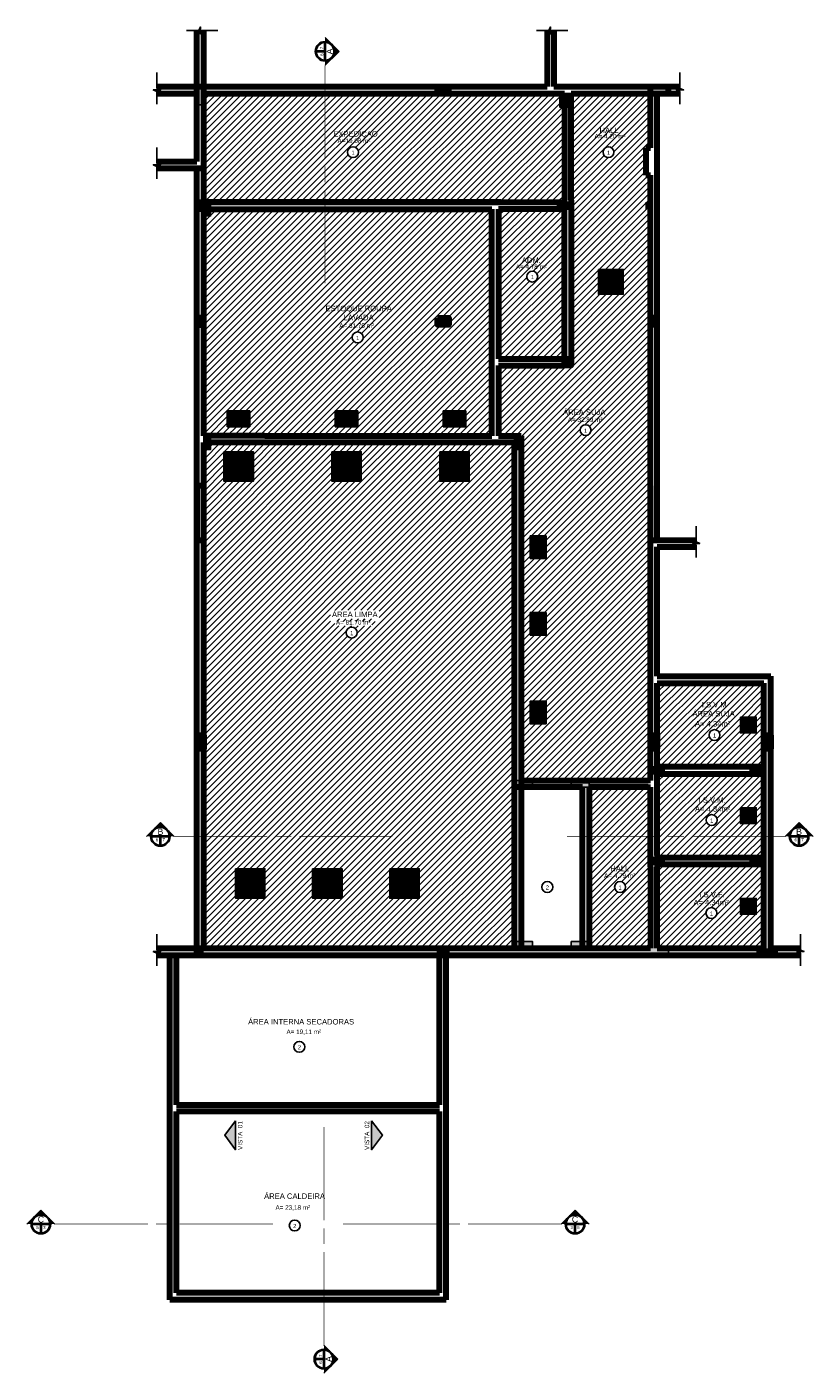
# Model space of a CAD drawing. Header units: metres. Extents: x -44 to 208, y -13 to 238.
# Tile 27 of 154: x -3 to 15, y 85 to 115. Entities that reach past the tile are written whole.
import ezdxf
from ezdxf.enums import TextEntityAlignment as Align

# ---------------------------------------------------------------- set-up
doc = ezdxf.new("R2010")
doc.units = ezdxf.units.M
doc.header["$MEASUREMENT"] = 0
doc.linetypes.add('DASHED2', pattern=[9.525, 6.35, -3.175])
doc.linetypes.add('HIDDEN', pattern=[0.375, 0.25, -0.125])
doc.layers.add('ALV-ALT', color=7, linetype='Continuous', lineweight=90)
for name, color, linetype in [('ALV-CONS', 12, 'Continuous'), ('AR-BOCAS', 2, 'Continuous'), ('EST-LAJ', 6, 'Continuous'), ('HTC-EST', 253, 'Continuous'), ('HTC-PIS', 8, 'Continuous'), ('PAREDES', 4, 'Continuous'), ('PIS-DSN', 40, 'Continuous'), ('PRJ-GER', 1, 'HIDDEN'), ('projeto JRS', 6, 'Continuous'), ('PROJEÇÃO', 6, 'DASHED2'), ('SMB-GER', 9, 'Continuous'), ('TXT-AMB', 25, 'Continuous'), ('TXT-ESP', 40, 'Continuous')]:
    doc.layers.add(name, color=color, linetype=linetype)
doc.styles.add('ARIAL', font='arial.ttf')
doc.styles.add('Griffe', font='arial.ttf')
doc.styles.add('Texto Ambiente 1-50', font='arial.ttf', dxfattribs={"height": 0.12})
doc.styles.add('Texto Especificacao 1-50', font='arial.ttf', dxfattribs={"height": 0.1})
pattern_1 = [(45, (0, -5.88113), (-0.07071068, 0.07071068), [])]

# ---------------------------------------------------------------- blocks, each defined once
blk = doc.blocks.new('DV+RG 600x600')
at = {"layer": 'AR-BOCAS'}
h = blk.add_hatch(dxfattribs=at)
h.set_pattern_fill('ANSI37', color=8, scale=0.2, angle=45)
h.set_pattern_definition([(90, (0.3, -0.3), (-0.025, 3e-18), []), (180, (0.3, -0.3), (-3e-18, -0.025), [])])
h.paths.add_polyline_path([(-0.3, -0.3), (0.3, -0.3), (0.3, 0.3), (-0.3, 0.3)])
for p, q in [((0.3, 0.3), (-0.3, 0.3)), ((-0.3, 0.3), (-0.3, -0.3)), ((0.3, -0.3), (0.3, 0.3)), ((0.3, -0.3), (-0.3, -0.3))]:
    blk.add_line(p, q, dxfattribs=at)
blk.add_lwpolyline([(-0.325, -0.325), (0.325, -0.325), (0.325, 0.325), (-0.325, 0.325)], close=True, dxfattribs=at)
blk = doc.blocks.new('EXAUST.50X35')
at = {"layer": 'HTC-EST'}
h = blk.add_hatch(dxfattribs=at)
h.set_pattern_fill('NET', color=256, scale=0.1)
h.paths.add_polyline_path([(37.458, 105.689), (37.143, 105.689), (37.143, 105.224), (37.458, 105.224)])
at = {"layer": 'AR-BOCAS'}
for p, q in [((37.126, 105.706), (37.126, 105.206)), ((37.476, 105.706), (37.126, 105.706)), ((37.458, 105.689), (37.143, 105.689)), ((37.143, 105.224), (37.143, 105.689)), ((37.458, 105.224), (37.458, 105.689)), ((37.476, 105.206), (37.476, 105.706)), ((37.126, 105.206), (37.476, 105.206)), ((37.143, 105.224), (37.458, 105.224))]:
    blk.add_line(p, q, dxfattribs=at)
blk = doc.blocks.new('A$C6031014A')
at = {"layer": 'HTC-EST'}
h = blk.add_hatch(color=256, dxfattribs=at)
h.dxf.hatch_style = 1
h.paths.add_polyline_path([(8.1, 2.4), (7.85, 2.4), (7.85, 2.1), (8.1, 2.1)])
at = {"layer": 'HTC-PIS'}
h = blk.add_hatch(color=256, dxfattribs=at)
h.dxf.hatch_style = 1
h.paths.add_polyline_path([(0.15, 0), (0, 0), (0, -0.3), (0.15, -0.3)])
h = blk.add_hatch(color=256, dxfattribs=at)
h.dxf.hatch_style = 1
h.paths.add_polyline_path([(8.1, -0.15), (8.1, 0), (7.8, 0), (7.8, -0.15)])
h = blk.add_hatch(color=256, dxfattribs=at)
h.dxf.hatch_style = 1
h.paths.add_polyline_path([(0.15, -5.15), (0, -5.15), (0, -5.45), (0.15, -5.45)])
h = blk.add_hatch(color=256, dxfattribs=at)
h.dxf.hatch_style = 1
h.paths.add_polyline_path([(7, -5.15), (6.85, -5.15), (6.85, -5.45), (7, -5.45)])
h = blk.add_hatch(color=256, dxfattribs=at)
h.dxf.hatch_style = 1
h.paths.add_polyline_path([(9.85, -12.45), (9.85, -12.6), (10.15, -12.6), (10.15, -12.45)])
h = blk.add_hatch(color=256, dxfattribs=at)
h.dxf.hatch_style = 1
h.paths.add_polyline_path([(12.05, -12.45), (12.05, -12.6), (12.35, -12.6), (12.35, -12.45)])
h = blk.add_hatch(color=256, dxfattribs=at)
h.dxf.hatch_style = 1
h.paths.add_polyline_path([(6.85, -12.75), (6.85, -12.9), (7.25, -12.9), (7.25, -12.75)])
h = blk.add_hatch(color=256, dxfattribs=at)
h.dxf.hatch_style = 1
h.paths.add_polyline_path([(8.1, -12.75), (8.1, -12.9), (8.5, -12.9), (8.5, -12.75)])
h = blk.add_hatch(color=256, dxfattribs=at)
h.dxf.hatch_style = 1
h.paths.add_polyline_path([(9.85, -14.45), (9.85, -14.6), (10.15, -14.6), (10.15, -14.45)])
h = blk.add_hatch(color=256, dxfattribs=at)
h.dxf.hatch_style = 1
h.paths.add_polyline_path([(12.05, -14.45), (12.05, -14.6), (12.35, -14.6), (12.35, -14.45)])
h = blk.add_hatch(color=256, dxfattribs=at)
h.dxf.hatch_style = 1
h.paths.add_polyline_path([(6.85, -16.3), (6.85, -16.45), (7.25, -16.45), (7.25, -16.3)])
h = blk.add_hatch(color=256, dxfattribs=at)
h.dxf.hatch_style = 1
h.paths.add_polyline_path([(8.1, -16.3), (8.1, -16.45), (8.5, -16.45), (8.5, -16.3)])
at = {"layer": 'EST-LAJ'}
for points in [[(8.1, 2.4), (7.85, 2.4), (7.85, 2.1), (8.1, 2.1), (8.1, 2.4)], [(0.15, 0), (0, 0), (0, -0.3), (0.15, -0.3), (0.15, 0)], [(8.1, -0.15), (8.1, 0), (7.8, 0), (7.8, -0.15), (8.1, -0.15)], [(0.15, -5.15), (0, -5.15), (0, -5.45), (0.15, -5.45), (0.15, -5.15)], [(7, -5.15), (6.85, -5.15), (6.85, -5.45), (7, -5.45), (7, -5.15)], [(9.85, -12.45), (9.85, -12.6), (10.15, -12.6), (10.15, -12.45), (9.85, -12.45)], [(12.05, -12.45), (12.05, -12.6), (12.35, -12.6), (12.35, -12.45), (12.05, -12.45)], [(6.85, -12.75), (6.85, -12.9), (7.25, -12.9), (7.25, -12.75), (6.85, -12.75)], [(8.1, -12.75), (8.1, -12.9), (8.5, -12.9), (8.5, -12.75), (8.1, -12.75)], [(9.85, -14.45), (9.85, -14.6), (10.15, -14.6), (10.15, -14.45), (9.85, -14.45)], [(12.05, -14.45), (12.05, -14.6), (12.35, -14.6), (12.35, -14.45), (12.05, -14.45)], [(6.85, -16.3), (6.85, -16.45), (7.25, -16.45), (7.25, -16.3), (6.85, -16.3)], [(8.1, -16.3), (8.1, -16.45), (8.5, -16.45), (8.5, -16.3), (8.1, -16.3)]]:
    blk.add_lwpolyline(points, close=True, dxfattribs=at)
blk = doc.blocks.new('Corte dir-cima')
h = blk.add_hatch(color=256)
h.dxf.hatch_style = 1
h.paths.add_polyline_path([(8.189, 0.439), (7.75, 0.879), (7.311, 0.439, -0.414214)])
h = blk.add_hatch(color=256)
h.dxf.hatch_style = 1
h.paths.add_polyline_path([(7.311, 0.439, 0.198912), (7.129, 0), (6.871, 0)])
h = blk.add_hatch(color=256)
h.dxf.hatch_style = 1
h.paths.add_polyline_path([(8.189, 0.439), (8.629, 0), (8.371, 0, 0.198912)])
for p, q in [((6.871, 0), (7.75, 0.879)), ((8.629, 0), (7.75, 0.879)), ((7.192, 0.031), (8.308, 0.031)), ((7.129, -0.031), (7.129, -0.031)), ((7.192, -0.031), (7.719, -0.031)), ((7.719, -0.559), (7.719, -0.031)), ((7.781, -0.031), (8.308, -0.031)), ((7.781, -0.559), (7.781, -0.031))]:
    blk.add_line(p, q)
at = {"const_width": 0.05}
for points in [[(-6.871, 0), (-1, 0)], [(-0.5, 0), (0.5, 0)], [(1, 0), (6.871, 0)]]:
    blk.add_lwpolyline(points, dxfattribs=at)
blk.add_circle((7.75, 0), 0.621)
for start, end in [(3.18474, 176.81526), (183.18474, 266.81526), (273.18474, 356.81526)]:
    blk.add_arc((7.75, 0), 0.559, start, end)
at = {"style": 'Griffe'}
for tag, height, p in [('A', 0.4, (7.75, 0.295)), ('B', 0.2, (7.537, -0.213)), ('C', 0.2, (7.963, -0.213))]:
    blk.add_attdef(tag, text='', height=height, dxfattribs=at).set_placement(p, align=Align.MIDDLE_CENTER)

msp = doc.modelspace()

# ---------------------------------------------------------------- hatches: boundary and pattern name
at = {"layer": 'ALV-CONS'}
h = msp.add_hatch(dxfattribs=at)
h.set_pattern_fill('LINE', color=256, scale=0.005, angle=45)
h.set_pattern_definition([(45, (88.431382, 46.413043), (-0.0112253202, 0.0112253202), [])])
h.paths.add_polyline_path([(11.18, 111.002), (11.13, 111.002), (11.13, 110.852), (11.18, 110.852)])
at = {"layer": 'HTC-EST'}
for points in [[(1.33, 113.552), (1.18, 113.552), (1.18, 113.152), (1.33, 113.152)], [(6.73, 113.402), (6.73, 113.552), (6.48, 113.552), (6.48, 113.402)], [(11.58, 113.402), (11.58, 113.552), (11.18, 113.552), (11.18, 113.402)], [(1.33, 111.002), (1.18, 111.002), (1.18, 110.852), (1.33, 110.852)], [(1.18, 108.452), (1.18, 108.302), (1.33, 108.302), (1.33, 108.452)], [(6.73, 108.302), (6.73, 108.452), (6.48, 108.452), (6.48, 108.302)], [(11.33, 108.302), (11.33, 108.452), (11.18, 108.452), (11.18, 108.302)], [(9.43, 107.402), (9.43, 107.552), (9.28, 107.552), (9.28, 107.402)], [(1.33, 104.752), (1.18, 104.752), (1.18, 103.552), (1.33, 103.552)], [(11.33, 104.752), (11.18, 104.752), (11.18, 103.552), (11.33, 103.552)], [(1.33, 99.252), (1.18, 99.252), (1.18, 98.952), (1.33, 98.952)], [(11.33, 99.252), (11.18, 99.252), (11.18, 98.952), (11.33, 98.952)], [(13.83, 99.252), (13.68, 99.252), (13.68, 98.952), (13.83, 98.952)], [(1.18, 94.402), (1.33, 94.402), (1.33, 94.552), (1.18, 94.552)], [(6.73, 94.552), (6.48, 94.552), (6.48, 94.402), (6.73, 94.402)], [(11.58, 94.552), (11.18, 94.552), (11.18, 94.402), (11.58, 94.402)], [(13.93, 94.552), (13.582, 94.552), (13.582, 94.402), (13.93, 94.402)]]:
    msp.add_hatch(color=256, dxfattribs=at).paths.add_polyline_path(points)
at = {"layer": 'HTC-PIS'}
h = msp.add_hatch(dxfattribs=at)
h.set_pattern_fill('_USER', color=256, scale=0.1, angle=45, pattern_type=0)
h.set_pattern_definition(pattern_1)
h.paths.add_polyline_path([(9.28, 113.402), (7.83, 113.402), (6.43, 113.402), (1.63, 113.402), (1.33, 113.402), (1.33, 111.002), (7.88, 111.002), (9.28, 111.002), (9.28, 111.052)])
h.paths.add_polyline_path([(4.74, 112.106, -1), (4.5, 112.106, -1)], flags=16)
h = msp.add_hatch(dxfattribs=at)
h.set_pattern_fill('_USER', color=256, scale=0.1, angle=45, pattern_type=0)
h.set_pattern_definition(pattern_1)
h.paths.add_polyline_path([(11.18, 100.352), (11.18, 100.652), (11.18, 110.852), (11.13, 110.852), (11.13, 111.002), (11.18, 111.002), (11.18, 111.602), (11.08, 111.602), (11.08, 112.202), (11.18, 112.202), (11.18, 113.402), (11.13, 113.402), (9.43, 113.402), (9.43, 111.052), (9.43, 107.552), (9.43, 107.402), (9.28, 107.402), (7.83, 107.402), (7.83, 105.852), (8.33, 105.852), (8.33, 98.252), (11.13, 98.252), (11.18, 98.252)])
h.paths.add_polyline_path([(8.879, 99.506), (8.529, 99.506), (8.529, 100.006), (8.879, 100.006)], flags=16)
h.paths.add_polyline_path([(8.862, 99.523), (8.546, 99.523), (8.546, 99.988), (8.862, 99.988)], flags=0)
h.paths.add_polyline_path([(8.879, 101.456), (8.529, 101.456), (8.529, 101.956), (8.879, 101.956)], flags=16)
h.paths.add_polyline_path([(8.862, 101.473), (8.546, 101.473), (8.546, 101.938), (8.862, 101.938)], flags=0)
h.paths.add_polyline_path([(8.879, 103.149), (8.529, 103.149), (8.529, 103.649), (8.879, 103.649)], flags=16)
h.paths.add_polyline_path([(8.862, 103.166), (8.546, 103.166), (8.546, 103.632), (8.862, 103.632)], flags=0)
h.paths.add_polyline_path([(9.628, 105.978, -1), (9.868, 105.978, -1)], flags=16)
h.paths.add_polyline_path([(10.03, 108.973), (10.03, 109.523), (10.58, 109.523), (10.58, 108.973)], flags=16)
h.paths.add_polyline_path([(10.051, 108.994), (10.051, 109.502), (10.559, 109.502), (10.559, 108.994)], flags=0)
h.paths.add_polyline_path([(10.133, 112.106, -1), (10.373, 112.106, -1)], flags=16)
h = msp.add_hatch(dxfattribs=at)
h.set_pattern_fill('_USER', color=256, scale=0.1, angle=45, pattern_type=0)
h.set_pattern_definition(pattern_1)
h.paths.add_polyline_path([(7.68, 110.852), (1.33, 110.852), (1.33, 110.852), (1.33, 105.852), (2.68, 105.852), (7.68, 105.852), (7.68, 107.552)])
h.paths.add_polyline_path([(4.843, 108.022, -1), (4.603, 108.022, -1)], flags=16)
h.paths.add_polyline_path([(6.48, 108.452), (6.73, 108.452), (6.73, 108.302), (6.48, 108.302)], flags=16)
h.paths.add_polyline_path([(4.229, 106.402), (4.729, 106.402), (4.729, 106.052), (4.229, 106.052)], flags=16)
h.paths.add_polyline_path([(4.246, 106.385), (4.711, 106.385), (4.711, 106.069), (4.246, 106.069)], flags=0)
h.paths.add_polyline_path([(2.349, 106.402), (2.349, 106.052), (1.849, 106.052), (1.849, 106.402)], flags=16)
h.paths.add_polyline_path([(2.331, 106.385), (2.331, 106.069), (1.866, 106.069), (1.866, 106.385)], flags=0)
h.paths.add_polyline_path([(6.609, 106.402), (7.109, 106.402), (7.109, 106.052), (6.609, 106.052)], flags=16)
h.paths.add_polyline_path([(6.626, 106.385), (7.091, 106.385), (7.091, 106.069), (6.626, 106.069)], flags=0)
h.paths.add_polyline_path([(3.971, 108.333), (5.493, 108.333), (5.493, 108.78), (3.971, 108.78)], flags=24)
h.paths.add_polyline_path([(4.293, 108.204), (5.11, 108.204), (5.11, 108.358), (4.293, 108.358)], flags=24)
h.paths.add_polyline_path([(4.667, 107.943), (4.782, 107.943), (4.782, 108.079), (4.667, 108.079)], flags=8)
h = msp.add_hatch(dxfattribs=at)
h.set_pattern_fill('_USER', color=256, scale=0.1, angle=45, pattern_type=0)
h.set_pattern_definition(pattern_1)
h.paths.add_polyline_path([(9.28, 110.852), (7.83, 110.852), (7.83, 107.552), (9.28, 107.552)])
h.paths.add_polyline_path([(8.693, 109.363, -1), (8.453, 109.363, -1)], flags=16)
h = msp.add_hatch(dxfattribs=at)
h.set_pattern_fill('_USER', color=256, scale=0.1, angle=45, pattern_type=0)
h.set_pattern_definition(pattern_1)
h.paths.add_polyline_path([(8.18, 97.311), (8.18, 98.102), (8.18, 105.702), (1.33, 105.702), (1.33, 100.652), (1.33, 94.552), (1.705, 94.552), (8.18, 94.552), (8.18, 96.327)])
h.paths.add_polyline_path([(4.38, 96.305), (4.38, 95.655), (3.73, 95.655), (3.73, 96.305)], flags=16)
h.paths.add_polyline_path([(3.755, 96.28), (4.355, 96.28), (4.355, 95.68), (3.755, 95.68)], flags=0)
h.paths.add_polyline_path([(2.68, 96.305), (2.68, 95.655), (2.03, 95.655), (2.03, 96.305)], flags=16)
h.paths.add_polyline_path([(2.655, 96.28), (2.655, 95.68), (2.055, 95.68), (2.055, 96.28)], flags=0)
h.paths.add_polyline_path([(5.43, 96.305), (6.08, 96.305), (6.08, 95.655), (5.43, 95.655)], flags=16)
h.paths.add_polyline_path([(5.455, 96.28), (6.055, 96.28), (6.055, 95.68), (5.455, 95.68)], flags=0)
edge = h.paths.add_edge_path(flags=16)
edge.add_arc((4.591, 101.513), 0.12, 0, 360)
h.paths.add_polyline_path([(4.154, 104.852), (4.154, 105.502), (4.804, 105.502), (4.804, 104.852)], flags=16)
h.paths.add_polyline_path([(4.179, 104.877), (4.179, 105.477), (4.779, 105.477), (4.779, 104.877)], flags=0)
h.paths.add_polyline_path([(2.424, 104.852), (1.774, 104.852), (1.774, 105.502), (2.424, 105.502)], flags=16)
h.paths.add_polyline_path([(2.399, 104.877), (1.799, 104.877), (1.799, 105.477), (2.399, 105.477)], flags=0)
h.paths.add_polyline_path([(6.534, 104.852), (6.534, 105.502), (7.184, 105.502), (7.184, 104.852)], flags=16)
h.paths.add_polyline_path([(6.559, 104.877), (6.559, 105.477), (7.159, 105.477), (7.159, 104.877)], flags=0)
h.paths.add_polyline_path([(4.217, 101.663), (5.033, 101.663), (5.033, 101.817), (4.217, 101.817)], flags=16)
h.paths.add_polyline_path([(4.535, 101.434), (4.65, 101.434), (4.65, 101.569), (4.535, 101.569)], flags=0)
h.paths.add_polyline_path([(4.127, 101.759), (5.194, 101.759), (5.194, 102.007), (4.127, 102.007)], flags=16)
h = msp.add_hatch(dxfattribs=at)
h.set_pattern_fill('_USER', color=256, scale=0.1, angle=45, pattern_type=0)
h.set_pattern_definition(pattern_1)
h.paths.add_polyline_path([(13.68, 99.352), (13.68, 100.402), (12.28, 100.402), (11.33, 100.402), (11.33, 100.352), (11.33, 98.552), (13.68, 98.552)])
h.paths.add_polyline_path([(12.471, 99.255, -1), (12.711, 99.255, -1)], flags=16)
h.paths.add_polyline_path([(13.161, 99.302), (13.161, 99.652), (13.511, 99.652), (13.511, 99.302)], flags=16)
h.paths.add_polyline_path([(13.174, 99.315), (13.174, 99.638), (13.497, 99.638), (13.497, 99.315)], flags=0)
h.paths.add_polyline_path([(12.13, 99.41), (12.97, 99.41), (12.97, 99.594), (12.13, 99.594)], flags=24)
h.paths.add_polyline_path([(12.534, 99.177), (12.649, 99.177), (12.649, 99.312), (12.534, 99.312)], flags=8)
h.paths.add_polyline_path([(12.075, 99.567), (13.067, 99.567), (13.067, 100.045), (12.075, 100.045)], flags=24)
h = msp.add_hatch(dxfattribs=at)
h.set_pattern_fill('_USER', color=256, scale=0.1, angle=45, pattern_type=0)
h.set_pattern_definition(pattern_1)
h.paths.add_polyline_path([(13.68, 97.402), (13.68, 98.402), (11.33, 98.402), (11.33, 96.602), (11.33, 96.552), (13.68, 96.552)])
h.paths.add_polyline_path([(12.408, 97.38, -1), (12.648, 97.38, -1)], flags=16)
h.paths.add_polyline_path([(13.161, 97.302), (13.161, 97.652), (13.511, 97.652), (13.511, 97.302)], flags=16)
h.paths.add_polyline_path([(13.174, 97.315), (13.174, 97.638), (13.497, 97.638), (13.497, 97.315)], flags=0)
h.paths.add_polyline_path([(12.13, 97.533), (12.97, 97.533), (12.97, 97.717), (12.13, 97.717)], flags=24)
h.paths.add_polyline_path([(12.472, 97.301), (12.587, 97.301), (12.587, 97.436), (12.472, 97.436)], flags=8)
h.paths.add_polyline_path([(12.195, 97.696), (12.851, 97.696), (12.851, 97.943), (12.195, 97.943)], flags=24)
h = msp.add_hatch(dxfattribs=at)
h.set_pattern_fill('_USER', color=256, scale=0.1, angle=45, pattern_type=0)
h.set_pattern_definition(pattern_1)
h.paths.add_polyline_path([(11.18, 96.352), (11.18, 96.602), (11.18, 98.102), (11.13, 98.102), (9.83, 98.102), (9.83, 94.552), (11.18, 94.552)])
h.paths.add_polyline_path([(10.389, 95.904, -1), (10.629, 95.904, -1)], flags=16)
h.paths.add_polyline_path([(10.131, 96.079), (10.87, 96.079), (10.87, 96.232), (10.131, 96.232)], flags=24)
h.paths.add_polyline_path([(10.452, 95.825), (10.567, 95.825), (10.567, 95.961), (10.452, 95.961)], flags=8)
h.paths.add_polyline_path([(10.249, 96.186), (10.728, 96.186), (10.728, 96.434), (10.249, 96.434)], flags=24)
h = msp.add_hatch(dxfattribs=at)
h.set_pattern_fill('_USER', color=256, scale=0.1, angle=45, pattern_type=0)
h.set_pattern_definition(pattern_1)
h.paths.add_polyline_path([(13.68, 96.402), (11.33, 96.402), (11.33, 96.352), (11.33, 94.552), (13.58, 94.552), (13.68, 94.552)])
h.paths.add_polyline_path([(13.161, 95.652), (13.511, 95.652), (13.511, 95.302), (13.161, 95.302)], flags=16)
h.paths.add_polyline_path([(13.174, 95.638), (13.497, 95.638), (13.497, 95.315), (13.174, 95.315)], flags=0)
h.paths.add_polyline_path([(12.643, 95.33, -1), (12.403, 95.33, -1)], flags=16)
h.paths.add_polyline_path([(12.096, 95.468), (12.936, 95.468), (12.936, 95.652), (12.096, 95.652)], flags=24)
h.paths.add_polyline_path([(12.466, 95.251), (12.582, 95.251), (12.582, 95.387), (12.466, 95.387)], flags=8)
h.paths.add_polyline_path([(12.21, 95.609), (12.829, 95.609), (12.829, 95.857), (12.21, 95.857)], flags=24)
h = msp.add_hatch(color=256, dxfattribs=at)
h.dxf.hatch_style = 1
h.paths.add_polyline_path([(2.031, 90.751), (2.031, 90.111), (1.791, 90.431)])
h = msp.add_hatch(color=256, dxfattribs=at)
h.dxf.hatch_style = 1
h.paths.add_polyline_path([(5.029, 90.751), (5.029, 90.111), (5.269, 90.431)])

# ---------------------------------------------------------------- linework, layer by layer
at = {"layer": 'ALV-ALT'}
for p, q in [((1.18, 111.902), (1.18, 114.79)), ((1.33, 105.852), (1.33, 114.79)), ((8.9, 114.79), (8.9, 113.552)), ((9.05, 114.79), (9.05, 113.552)), ((0.297, 113.552), (1.63, 113.552)), ((0.297, 113.402), (1.18, 113.402)), ((1.33, 113.402), (1.63, 113.402)), ((1.63, 113.552), (6.43, 113.552)), ((1.63, 113.402), (6.43, 113.402)), ((6.43, 113.552), (8.9, 113.552)), ((6.43, 113.402), (7.83, 113.402)), ((6.48, 113.402), (6.48, 113.552)), ((6.73, 113.402), (6.73, 113.552)), ((7.83, 113.402), (9.28, 113.402)), ((9.05, 113.552), (11.13, 113.552)), ((9.28, 113.402), (9.28, 111.052)), ((9.43, 113.402), (11.13, 113.402)), ((9.43, 111.052), (9.43, 113.402)), ((11.13, 113.552), (11.83, 113.552)), ((11.13, 113.402), (11.83, 113.402)), ((11.18, 112.202), (11.18, 113.552)), ((11.33, 103.552), (11.33, 113.402)), ((11.58, 113.402), (11.58, 113.552)), ((11.08, 112.202), (11.18, 112.202)), ((11.08, 112.202), (11.08, 111.602)), ((0.297, 111.902), (1.18, 111.902)), ((0.297, 111.752), (1.33, 111.752)), ((1.18, 94.402), (1.18, 111.752)), ((11.08, 111.602), (11.18, 111.602)), ((11.18, 111.002), (11.18, 111.602)), ((9.28, 111.002), (9.28, 111.052)), ((9.43, 111.052), (9.43, 107.552)), ((1.33, 111.002), (9.28, 111.002)), ((7.88, 111.002), (1.33, 111.002)), ((1.33, 110.852), (7.68, 110.852)), ((7.68, 107.552), (7.68, 110.852)), ((9.28, 110.852), (7.83, 110.852)), ((7.83, 110.852), (7.88, 110.852)), ((7.83, 110.852), (7.83, 107.552)), ((9.28, 107.552), (9.28, 110.852)), ((11.13, 111.002), (11.13, 110.852)), ((11.18, 111.002), (11.13, 111.002)), ((11.13, 110.852), (11.18, 110.852)), ((11.18, 100.652), (11.18, 111.002)), ((6.48, 108.302), (6.48, 108.452)), ((6.73, 108.302), (6.73, 108.452)), ((11.33, 108.452), (11.18, 108.452)), ((11.33, 108.301), (11.18, 108.301)), ((7.68, 105.852), (7.68, 107.552)), ((7.68, 107.552), (7.68, 107.552)), ((7.83, 107.552), (9.28, 107.552)), ((9.43, 107.552), (9.43, 107.402)), ((7.83, 107.402), (7.83, 105.852)), ((7.83, 107.402), (9.28, 107.402)), ((9.43, 107.402), (9.28, 107.402)), ((2.68, 105.852), (1.33, 105.852)), ((1.33, 100.652), (1.33, 105.702)), ((8.18, 105.702), (1.33, 105.702)), ((2.68, 105.852), (7.68, 105.852)), ((8.18, 105.702), (2.68, 105.702)), ((7.83, 105.852), (8.33, 105.852)), ((8.18, 94.552), (8.18, 105.702)), ((8.33, 105.852), (8.33, 94.552)), ((11.18, 103.552), (12.187, 103.552)), ((11.33, 103.402), (12.187, 103.402)), ((11.33, 100.552), (11.33, 103.402)), ((1.33, 94.552), (1.33, 100.652)), ((11.18, 100.352), (11.18, 100.652)), ((11.18, 98.252), (11.18, 100.352)), ((11.33, 100.552), (13.83, 100.552)), ((11.33, 100.402), (12.28, 100.402)), ((11.33, 100.352), (11.33, 100.402)), ((11.33, 98.552), (11.33, 100.352)), ((12.28, 100.402), (13.68, 100.402)), ((13.68, 99.352), (13.68, 100.402)), ((13.83, 94.552), (13.83, 100.552)), ((13.68, 98.452), (13.68, 99.352)), ((13.68, 98.552), (11.33, 98.552)), ((13.68, 98.402), (13.68, 98.552)), ((8.33, 98.252), (11.13, 98.252)), ((11.18, 98.252), (11.13, 98.252)), ((11.33, 96.602), (11.33, 98.402)), ((11.33, 98.402), (13.68, 98.402)), ((13.68, 97.402), (13.68, 98.452)), ((9.68, 98.102), (8.18, 98.102)), ((9.68, 94.552), (9.68, 98.102)), ((11.13, 98.102), (9.83, 98.102)), ((9.83, 98.102), (9.83, 94.552)), ((11.13, 98.102), (11.18, 98.102)), ((11.18, 96.602), (11.18, 98.102)), ((13.68, 94.552), (13.68, 97.402)), ((11.18, 96.352), (11.18, 96.602)), ((11.33, 96.602), (11.33, 96.552)), ((11.33, 96.552), (13.68, 96.552)), ((11.18, 96.352), (11.18, 94.552)), ((13.68, 96.402), (11.33, 96.402)), ((11.33, 96.402), (11.33, 96.352)), ((11.33, 94.552), (11.33, 96.352)), ((0.297, 94.552), (1.705, 94.552)), ((0.297, 94.402), (11.68, 94.402)), ((0.58, 86.804), (0.58, 94.402)), ((0.73, 91.104), (0.73, 94.402)), ((1.33, 94.552), (11.18, 94.552)), ((6.525, 91.104), (6.525, 94.402)), ((6.675, 86.804), (6.675, 94.402)), ((11.33, 94.552), (13.58, 94.552)), ((11.68, 94.402), (13.58, 94.402)), ((13.58, 94.402), (13.58, 94.552)), ((13.58, 94.552), (13.68, 94.552)), ((13.58, 94.402), (13.93, 94.402)), ((13.83, 94.552), (13.93, 94.552)), ((13.93, 94.402), (13.93, 94.552)), ((13.93, 94.552), (14.488, 94.552)), ((13.93, 94.402), (14.488, 94.402)), ((0.73, 91.104), (6.525, 91.104)), ((6.525, 90.954), (0.73, 90.954)), ((0.73, 86.954), (0.73, 90.954)), ((6.525, 86.954), (6.525, 90.954)), ((6.675, 86.804), (0.58, 86.804)), ((6.525, 86.954), (0.73, 86.954))]:
    msp.add_line(p, q, dxfattribs=at)
for points in [[(1.18, 111.002), (1.33, 111.002), (1.33, 110.852), (1.18, 110.852)], [(1.33, 108.452), (1.18, 108.452), (1.18, 108.302), (1.33, 108.302)], [(6.48, 108.452), (6.73, 108.452), (6.73, 108.302), (6.48, 108.302)], [(9.28, 107.552), (9.43, 107.552), (9.43, 107.402), (9.28, 107.402)], [(1.18, 103.552), (1.33, 103.552), (1.33, 104.751), (1.18, 104.751)], [(1.18, 99.252), (1.33, 99.252), (1.33, 98.952), (1.18, 98.952)], [(11.18, 99.252), (11.33, 99.252), (11.33, 98.952), (11.18, 98.952)], [(13.68, 99.252), (13.83, 99.252), (13.83, 98.952), (13.68, 98.952)]]:
    msp.add_lwpolyline(points, close=True, dxfattribs=at)
at = {"layer": 'ALV-CONS'}
for p, q in [((9.28, 111.002), (9.28, 111.052)), ((13.68, 96.552), (13.68, 96.402))]:
    msp.add_line(p, q, dxfattribs=at)
at = {"layer": 'PAREDES'}
for p, q in [((11.58, 113.402), (11.58, 113.552)), ((1.18, 113.152), (1.33, 113.152)), ((6.48, 94.402), (6.48, 94.552)), ((6.73, 94.402), (6.73, 94.552)), ((11.58, 94.402), (11.58, 94.552))]:
    msp.add_line(p, q, dxfattribs=at)
at = {"layer": 'PIS-DSN'}
for points in [[(0.946, 114.79), (1.221, 114.79), (1.258, 114.869), (1.258, 114.71), (1.291, 114.79), (1.639, 114.79)], [(8.666, 114.79), (8.941, 114.79), (8.978, 114.869), (8.978, 114.71), (9.011, 114.79), (9.359, 114.79)], [(0.297, 113.169), (0.297, 113.443), (0.218, 113.48), (0.377, 113.48), (0.297, 113.513), (0.297, 113.861)], [(11.829, 113.169), (11.829, 113.443), (11.75, 113.48), (11.908, 113.48), (11.829, 113.513), (11.829, 113.861)], [(0.297, 111.519), (0.297, 111.793), (0.218, 111.83), (0.377, 111.83), (0.297, 111.863), (0.297, 112.211)], [(12.185, 103.169), (12.185, 103.443), (12.106, 103.48), (12.265, 103.48), (12.185, 103.513), (12.185, 103.861)], [(0.297, 94.169), (0.297, 94.443), (0.218, 94.48), (0.377, 94.48), (0.297, 94.513), (0.297, 94.861)], [(14.487, 94.169), (14.487, 94.443), (14.408, 94.48), (14.566, 94.48), (14.487, 94.513), (14.487, 94.861)]]:
    msp.add_lwpolyline(points, dxfattribs=at)
at = {"layer": 'PROJEÇÃO'}
for p, q in [((1.18, 99.252), (1.33, 99.252)), ((11.18, 99.252), (11.33, 99.252)), ((13.68, 99.252), (13.83, 99.252)), ((1.18, 98.952), (1.33, 98.952)), ((11.18, 98.952), (11.33, 98.952)), ((13.68, 98.952), (13.83, 98.952))]:
    msp.add_line(p, q, dxfattribs=at)
at = {"layer": 'TXT-ESP'}
for points in [[(2.031, 90.751), (2.031, 90.111), (1.791, 90.431), (1.791, 90.431)], [(5.029, 90.751), (5.029, 90.111), (5.269, 90.431), (5.269, 90.431)]]:
    msp.add_lwpolyline(points, close=True, dxfattribs=at)
for centre in [(4.62, 112.106), (10.253, 112.106), (8.573, 109.363), (4.723, 108.022), (9.748, 105.978), (4.591, 101.513), (12.591, 99.255), (12.528, 97.38), (8.905, 95.904), (10.509, 95.904), (12.523, 95.33), (3.437, 92.379), (3.335, 88.44)]:
    msp.add_circle(centre, 0.12, dxfattribs=at)

# ---------------------------------------------------------------- block references
at = {"layer": 'EST-LAJ'}
msp.add_blockref('A$C6031014A', (1.33, 111.002), dxfattribs=at)
at = {"layer": 'PRJ-GER', "rotation": 270}
for p in [(-103.358, 143.527), (-100.978, 143.527), (-98.598, 143.527)]:
    msp.add_blockref('EXAUST.50X35', p, dxfattribs=at)
at = {"layer": 'PRJ-GER'}
for p in [(-28.596, -2.058), (-28.596, -3.751), (-28.596, -5.701)]:
    msp.add_blockref('EXAUST.50X35', p, dxfattribs=at)
at = {"layer": 'projeto JRS', "rotation": 270}
for p, xscale, yscale, zscale in [((10.305, 109.248), 0.8461538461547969, 0.8461538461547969, 0.8461538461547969), ((13.336, 99.477), 0.5384615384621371, 0.5384615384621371, 0.5384615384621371), ((13.336, 97.477), 0.5384615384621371, 0.5384615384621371, 0.5384615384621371), ((13.336, 95.477), 0.5384615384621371, 0.5384615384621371, 0.5384615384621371)]:
    msp.add_blockref('DV+RG 600x600', p, dxfattribs=dict(at, xscale=xscale, yscale=yscale, zscale=zscale))
for p in [(2.099, 105.177), (4.479, 105.177), (6.859, 105.177), (2.355, 95.98), (4.055, 95.98), (5.755, 95.98)]:
    msp.add_blockref('DV+RG 600x600', p, dxfattribs=at)
at = {"layer": 'SMB-GER'}
ref = msp.add_blockref('Corte dir-cima', (4.005, 111.618), dxfattribs=dict(at, xscale=-0.35, yscale=0.35, zscale=0.35, rotation=270))
ref.add_attrib('A', 'A', dxfattribs={"layer": '0', "height": 0.14, "rotation": 270, "style": 'Griffe', "text_generation_flag": 4}).set_placement((4.108, 114.328), align=Align.MIDDLE_CENTER)
ref.add_attrib('B', '6', dxfattribs={"layer": '0', "height": 0.07, "rotation": 270, "style": 'Griffe', "text_generation_flag": 6}).set_placement((3.93, 114.256), align=Align.MIDDLE_CENTER)
ref.add_attrib('C', '7', dxfattribs={"layer": '0', "height": 0.07, "rotation": 270, "style": 'Griffe', "text_generation_flag": 6}).set_placement((3.93, 114.405), align=Align.MIDDLE_CENTER)
ref = msp.add_blockref('Corte dir-cima', (3.085, 97.021), dxfattribs=dict(at, xscale=-0.35, yscale=0.35, zscale=0.35))
ref.add_attrib('A', 'B', dxfattribs={"layer": '0', "height": 0.14, "style": 'Griffe'}).set_placement((0.374, 97.124), align=Align.MIDDLE_CENTER)
ref.add_attrib('B', '7', dxfattribs={"layer": '0', "height": 0.07, "style": 'Griffe'}).set_placement((0.447, 96.946), align=Align.MIDDLE_CENTER)
ref.add_attrib('C', '6', dxfattribs={"layer": '0', "height": 0.07, "style": 'Griffe'}).set_placement((0.298, 96.946), align=Align.MIDDLE_CENTER)
ref = msp.add_blockref('Corte dir-cima', (11.744, 97.021), dxfattribs=dict(at, xscale=0.35, yscale=0.35, zscale=0.35))
ref.add_attrib('A', 'B', dxfattribs={"layer": '0', "height": 0.14, "style": 'Griffe'}).set_placement((14.455, 97.124), align=Align.MIDDLE_CENTER)
ref.add_attrib('B', '6', dxfattribs={"layer": '0', "height": 0.07, "style": 'Griffe'}).set_placement((14.382, 96.946), align=Align.MIDDLE_CENTER)
ref.add_attrib('C', '7', dxfattribs={"layer": '0', "height": 0.07, "style": 'Griffe'}).set_placement((14.531, 96.946), align=Align.MIDDLE_CENTER)
ref = msp.add_blockref('Corte dir-cima', (3.98, 88.206), dxfattribs=dict(at, xscale=0.35, yscale=0.35, zscale=0.35, rotation=270))
ref.add_attrib('A', 'A', dxfattribs={"layer": '0', "height": 0.14, "rotation": 270, "style": 'Griffe', "text_generation_flag": 6}).set_placement((4.083, 85.496), align=Align.MIDDLE_CENTER)
ref.add_attrib('B', '7', dxfattribs={"layer": '0', "height": 0.07, "rotation": 270, "style": 'Griffe', "text_generation_flag": 6}).set_placement((3.905, 85.568), align=Align.MIDDLE_CENTER)
ref.add_attrib('C', '6', dxfattribs={"layer": '0', "height": 0.07, "rotation": 270, "style": 'Griffe', "text_generation_flag": 6}).set_placement((3.905, 85.419), align=Align.MIDDLE_CENTER)
ref = msp.add_blockref('Corte dir-cima', (0.451, 88.472), dxfattribs=dict(at, xscale=-0.35, yscale=0.35, zscale=0.35))
ref.add_attrib('A', 'C', dxfattribs={"layer": '0', "height": 0.14, "rotation": 180, "style": 'Griffe', "text_generation_flag": 6}).set_placement((-2.261, 88.575), align=Align.MIDDLE_CENTER)
ref.add_attrib('B', '3', dxfattribs={"layer": '0', "height": 0.07, "rotation": 180, "style": 'Griffe', "text_generation_flag": 6}).set_placement((-2.186, 88.397), align=Align.MIDDLE_CENTER)
ref.add_attrib('C', '5', dxfattribs={"layer": '0', "height": 0.07, "rotation": 180, "style": 'Griffe', "text_generation_flag": 6}).set_placement((-2.336, 88.397), align=Align.MIDDLE_CENTER)
ref = msp.add_blockref('Corte dir-cima', (6.804, 88.472), dxfattribs=dict(at, xscale=0.35, yscale=0.35, zscale=0.35))
ref.add_attrib('A', 'C', dxfattribs={"layer": '0', "height": 0.14, "rotation": 180, "style": 'Griffe', "text_generation_flag": 6}).set_placement((9.515, 88.575), align=Align.MIDDLE_CENTER)
ref.add_attrib('B', '3', dxfattribs={"layer": '0', "height": 0.07, "rotation": 180, "style": 'Griffe', "text_generation_flag": 6}).set_placement((9.442, 88.397), align=Align.MIDDLE_CENTER)
ref.add_attrib('C', '5', dxfattribs={"layer": '0', "height": 0.07, "rotation": 180, "style": 'Griffe', "text_generation_flag": 6}).set_placement((9.591, 88.397), align=Align.MIDDLE_CENTER)

# ---------------------------------------------------------------- texts
at = {"layer": 'TXT-AMB', "char_height": 0.12, "attachment_point": 1, "style": 'Texto Ambiente 1-50'}
for s, insert, width in [('EXPEDIÇAO', (4.187, 112.57), 2.88721), ('HALL ', (10.056, 112.65), 2.88721), ('ADM.', (8.342, 109.786), 2.88721), ('\\pi0.017141;ESTOQUE ROUPA \\P\\pi0.41709;LAVADA', (3.997, 108.721), 1.4837), ('ÁREA SUJA', (9.253, 106.433), 2.88721), ('ÁREA LIMPA', (4.157, 101.975), 2.88721), ('\\pi0.22362;I.S.V.M\\P\\pi0.018326;ÁREA SUJA', (12.087, 99.985), 0.96849), ('I.S.V.M.', (12.24, 97.883), 2.88721), ('HALL', (10.293, 96.372), 2.88721), ('I.S.V.F.', (12.256, 95.797), 2.88721), ('ÁREA INTERNA SECADORAS', (2.307, 92.993), 2.88721), ('ÁREA CALDEIRA', (2.661, 89.148), 2.88721)]:
    msp.add_mtext(s, dxfattribs=dict(at, insert=insert, width=width))
at = {"layer": 'TXT-ESP'}
for s, height, style, p in [('A= 4.20 m²', 0.1, 'Texto Especificacao 1-50', (9.945, 112.411)), ('A=19.08 m²', 0.1, 'Texto Especificacao 1-50', (4.28, 112.308)), ('1', 0.09, 'ARIAL', (4.586, 112.05)), ('1', 0.09, 'ARIAL', (10.22, 112.05)), ('A= 4.78 m²', 0.1, 'Texto Especificacao 1-50', (8.209, 109.53)), ('1', 0.09, 'ARIAL', (8.539, 109.307)), ('A= 31.75 m²', 0.1, 'Texto Especificacao 1-50', (4.319, 108.232)), ('1', 0.09, 'ARIAL', (4.689, 107.966)), ('A= 32.89 m²', 0.1, 'Texto Especificacao 1-50', (9.356, 106.158)), ('1', 0.09, 'ARIAL', (9.714, 105.922)), ('A= 81.70 m²', 0.1, 'Texto Especificacao 1-50', (4.243, 101.691)), ('1', 0.09, 'ARIAL', (4.557, 101.457)), ('A= 4.34m²', 0.12, 'Texto Especificacao 1-50', (12.161, 99.443)), ('1', 0.09, 'ARIAL', (12.557, 99.199)), ('A= 4.34m²', 0.12, 'Texto Especificacao 1-50', (12.161, 97.566)), ('1', 0.09, 'ARIAL', (12.494, 97.324)), ('A= 4.79 m²', 0.1, 'Texto Especificacao 1-50', (10.157, 96.106)), ('2', 0.09, 'ARIAL', (8.871, 95.848)), ('1', 0.09, 'ARIAL', (10.475, 95.848)), ('A= 4.34m²', 0.12, 'Texto Especificacao 1-50', (12.127, 95.5)), ('1', 0.09, 'ARIAL', (12.489, 95.274)), ('A= 19,11 m²', 0.1, 'Texto Especificacao 1-50', (3.154, 92.662)), ('2', 0.09, 'ARIAL', (3.404, 92.323)), ('A= 23,18 m²', 0.1, 'Texto Especificacao 1-50', (2.911, 88.788)), ('2', 0.09, 'ARIAL', (3.301, 88.384))]:
    msp.add_text(s, height=height, dxfattribs=dict(at, style=style)).set_placement(p)
at = {"layer": 'TXT-ESP', "style": 'Texto Especificacao 1-50'}
for s, p in [('VISTA  01', (2.183, 90.106)), ('VISTA  02', (4.978, 90.106))]:
    msp.add_text(s, height=0.1, rotation=90, dxfattribs=at).set_placement(p)

doc.saveas('drawing.dxf')
